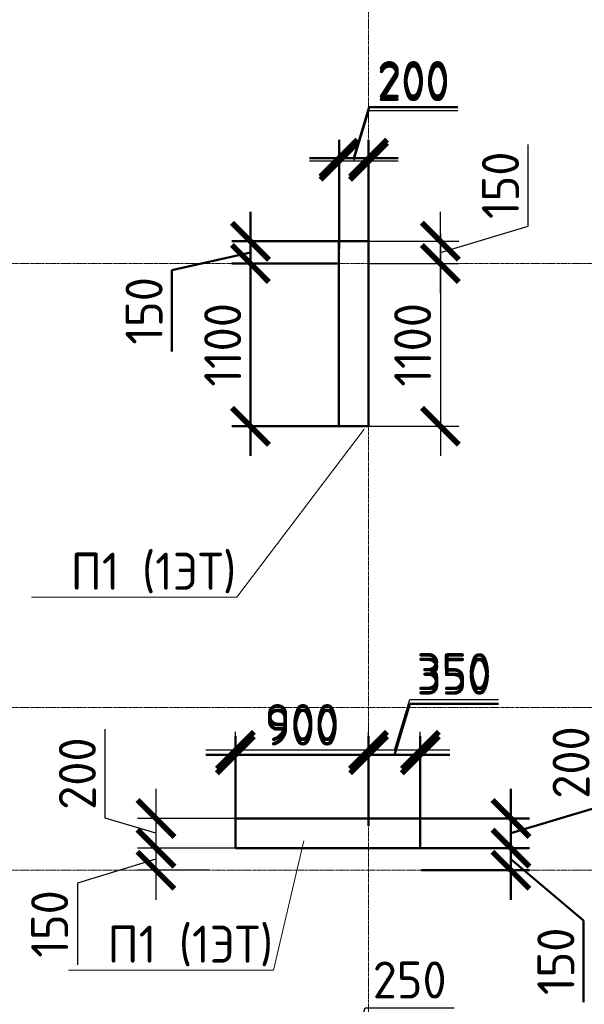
# Model space of a CAD drawing. Header units: millimetres. Extents: x 263826 to 1718326, y -423071 to 70137.
# Tile 170 of 256: x 389786 to 393603, y -69251 to -62599. Entities that reach past the tile are written whole.
import ezdxf
from ezdxf import colors
from ezdxf.entities.mleader import LeaderData, LeaderLine
from ezdxf.math import Vec2, Vec3

# ---------------------------------------------------------------- set-up
doc = ezdxf.new("R2010")
doc.units = ezdxf.units.MM
doc.linetypes.add('______5', pattern=[1100, 800, -100, 100, -100])
doc.linetypes.add('осевая', pattern=[50.8, 31.75, -6.35, 6.35, -6.35])
doc.layers.add('Колонна_ бетон', color=7, linetype='Continuous', lineweight=50, true_color=0xb4b496)
for name, color, linetype, lineweight in [('Конструкции 0.5', 5, 'Continuous', 50), ('Надписи', 200, 'Continuous', 18), ('Оси', 40, '______5', 18), ('подоснова', 151, 'Continuous', 5), ('РАЗМЕРЫ', 1, 'Continuous', 9)]:
    doc.layers.add(name, color=color, linetype=linetype, lineweight=lineweight)
doc.styles.add('GOST-2.304_Type-B', font='GOST_Common.ttf')
doc.dimstyles.new('СПДС', dxfattribs={"dimscale": 100, "dimtxt": 2.5, "dimasz": 2.5, "dimexe": 1.25, "dimexo": 0, "dimtad": 1, "dimdec": 0, "dimtxsty": 'GOST-2.304_Type-B', "dimblk": 'ARCHTICK', "dimcen": 2.5, "dimdle": 2, "dimadec": 0, "dimazin": 2, "dimtfac": 0.75, "dimtdec": 0, "dimtmove": 1, "dimatfit": 3, "dimfxl": 1, "dimtolj": 1, "dimarcsym": 1})

# ---------------------------------------------------------------- blocks, each defined once
blk = doc.blocks.new('_ArchTick')
at = {"color": 0, "linetype": 'ByBlock', "const_width": 0.15}
blk.add_lwpolyline([(-0.5, -0.5), (0.5, 0.5)], dxfattribs=at)
blk = doc.blocks.new('*D3057')
at = {"layer": 'DEFPOINTS', "color": 0, "transparency": 16777216}
for p in [(392044.3, -64096.1), (392629.9, -64096.1), (392277.5, -64246.1)]:
    blk.add_point(p, dxfattribs=at)
at = {"layer": 'РАЗМЕРЫ', "color": 0, "lineweight": -2, "transparency": 16777216}
for p, q in [((393223.7, -63993), (393223.7, -63443)), ((392629.9, -64446.1), (392629.9, -63896.1)), ((392629.9, -64171.1), (393223.7, -63993)), ((392044.3, -64096.1), (392754.9, -64096.1)), ((392277.5, -64246.1), (392754.9, -64246.1))]:
    blk.add_line(p, q, dxfattribs=at)
at = {"layer": 'РАЗМЕРЫ', "color": 0, "lineweight": -2, "transparency": 16777216, "xscale": 250, "yscale": 250, "zscale": 250}
for p, rotation in [((392629.9, -64096.1), 90), ((392629.9, -64246.1), 270)]:
    blk.add_blockref('_ArchTick', p, dxfattribs=dict(at, rotation=rotation))
at = {"layer": 'РАЗМЕРЫ', "color": 0, "lineweight": 0, "transparency": 16777216, "insert": (393036.2, -63718), "char_height": 250, "attachment_point": 5, "rotation": 90, "style": 'GOST-2.304_Type-B'}
blk.add_mtext('\\A1;150', dxfattribs=at)
blk = doc.blocks.new('*D3058')
at = {"layer": 'DEFPOINTS', "color": 0, "transparency": 16777216}
for p in [(392144.4, -64246.1), (392144.4, -65346.1), (392629.9, -65346.1)]:
    blk.add_point(p, dxfattribs=at)
at = {"layer": 'РАЗМЕРЫ', "color": 0, "lineweight": -2, "transparency": 16777216}
for p, q in [((392629.9, -64046.1), (392629.9, -65546.1)), ((392144.4, -64246.1), (392754.9, -64246.1)), ((392144.4, -65346.1), (392754.9, -65346.1))]:
    blk.add_line(p, q, dxfattribs=at)
at = {"layer": 'РАЗМЕРЫ', "color": 0, "lineweight": -2, "transparency": 16777216, "xscale": 250, "yscale": 250, "zscale": 250}
for p, rotation in [((392629.9, -64246.1), 90), ((392629.9, -65346.1), 270)]:
    blk.add_blockref('_ArchTick', p, dxfattribs=dict(at, rotation=rotation))
at = {"layer": 'РАЗМЕРЫ', "color": 0, "lineweight": 0, "transparency": 16777216, "insert": (392442.4, -64796.1), "char_height": 250, "attachment_point": 5, "rotation": 90, "style": 'GOST-2.304_Type-B'}
blk.add_mtext('\\A1;1100', dxfattribs=at)
blk = doc.blocks.new('*D3059')
at = {"layer": 'DEFPOINTS', "color": 0, "transparency": 16777216}
for p in [(391944.3, -63555.5), (391944.3, -64096.1), (392144.4, -64096.1)]:
    blk.add_point(p, dxfattribs=at)
at = {"layer": 'РАЗМЕРЫ', "color": 0, "lineweight": -2, "transparency": 16777216}
for p, q in [((392044.4, -63555.5), (392147.5, -63211.8)), ((392147.5, -63211.8), (392747.5, -63211.8)), ((391944.3, -64096.1), (391944.3, -63430.5)), ((392144.4, -64096.1), (392144.4, -63430.5)), ((392344.4, -63555.5), (391744.3, -63555.5))]:
    blk.add_line(p, q, dxfattribs=at)
at = {"layer": 'РАЗМЕРЫ', "color": 0, "lineweight": -2, "transparency": 16777216, "xscale": 250, "yscale": 250, "zscale": 250, "rotation": 180}
blk.add_blockref('_ArchTick', (391944.3, -63555.5), dxfattribs=at)
at = {"layer": 'РАЗМЕРЫ', "color": 0, "lineweight": -2, "transparency": 16777216, "xscale": 250, "yscale": 250, "zscale": 250}
blk.add_blockref('_ArchTick', (392144.4, -63555.5), dxfattribs=at)
at = {"layer": 'РАЗМЕРЫ', "color": 0, "lineweight": 0, "transparency": 16777216, "insert": (392447.5, -63024.3), "char_height": 250, "attachment_point": 5, "style": 'GOST-2.304_Type-B'}
blk.add_mtext('\\A1;200', dxfattribs=at)
blk = doc.blocks.new('*D3148')
at = {"layer": 'DEFPOINTS', "color": 0, "transparency": 16777216}
for p in [(392144.3, -69618.3), (391894.3, -70746.1), (392144.3, -70773.5)]:
    blk.add_point(p, dxfattribs=at)
at = {"layer": 'РАЗМЕРЫ', "color": 0, "lineweight": -2, "transparency": 16777216}
for p, q in [((392019.3, -69618.3), (392122.4, -69274.5)), ((392122.4, -69274.5), (392722.4, -69274.5)), ((391894.3, -70746.1), (391894.3, -69493.3)), ((392144.3, -70773.5), (392144.3, -69493.3)), ((391694.3, -69618.3), (392344.3, -69618.3))]:
    blk.add_line(p, q, dxfattribs=at)
at = {"layer": 'РАЗМЕРЫ', "color": 0, "lineweight": -2, "transparency": 16777216, "xscale": 250, "yscale": 250, "zscale": 250, "rotation": 180}
blk.add_blockref('_ArchTick', (391894.3, -69618.3), dxfattribs=at)
at = {"layer": 'РАЗМЕРЫ', "color": 0, "lineweight": -2, "transparency": 16777216, "xscale": 250, "yscale": 250, "zscale": 250}
blk.add_blockref('_ArchTick', (392144.3, -69618.3), dxfattribs=at)
at = {"layer": 'РАЗМЕРЫ', "color": 0, "lineweight": 0, "transparency": 16777216, "insert": (392422.4, -69087), "char_height": 250, "attachment_point": 5, "style": 'GOST-2.304_Type-B'}
blk.add_mtext('\\A1;250', dxfattribs=at)
blk = doc.blocks.new('*D3156')
at = {"layer": 'DEFPOINTS', "color": 0, "transparency": 16777216}
for p in [(392144.3, -67535.2), (392144.3, -67923), (392494.3, -67996.1)]:
    blk.add_point(p, dxfattribs=at)
at = {"layer": 'РАЗМЕРЫ', "color": 0, "lineweight": -2, "transparency": 16777216}
for p, q in [((392319.3, -67535.2), (392422.4, -67191.5)), ((392422.4, -67191.5), (393022.4, -67191.5)), ((392144.3, -67923), (392144.3, -67410.2)), ((392494.3, -67996.1), (392494.3, -67410.2)), ((392694.3, -67535.2), (391944.3, -67535.2))]:
    blk.add_line(p, q, dxfattribs=at)
at = {"layer": 'РАЗМЕРЫ', "color": 0, "lineweight": -2, "transparency": 16777216, "xscale": 250, "yscale": 250, "zscale": 250, "rotation": 180}
blk.add_blockref('_ArchTick', (392144.3, -67535.2), dxfattribs=at)
at = {"layer": 'РАЗМЕРЫ', "color": 0, "lineweight": -2, "transparency": 16777216, "xscale": 250, "yscale": 250, "zscale": 250}
blk.add_blockref('_ArchTick', (392494.3, -67535.2), dxfattribs=at)
at = {"layer": 'РАЗМЕРЫ', "color": 0, "lineweight": 0, "transparency": 16777216, "insert": (392722.4, -67004), "char_height": 250, "attachment_point": 5, "style": 'GOST-2.304_Type-B'}
blk.add_mtext('\\A1;350', dxfattribs=at)
blk = doc.blocks.new('*D3157')
at = {"layer": 'DEFPOINTS', "color": 0, "transparency": 16777216}
for p in [(391244.3, -67535.2), (392144.3, -67779.7), (391244.3, -67996.1)]:
    blk.add_point(p, dxfattribs=at)
at = {"layer": 'РАЗМЕРЫ', "color": 0, "lineweight": -2, "transparency": 16777216}
for p, q in [((391244.3, -67996.1), (391244.3, -67410.2)), ((392144.3, -67779.7), (392144.3, -67410.2)), ((392344.3, -67535.2), (391044.3, -67535.2))]:
    blk.add_line(p, q, dxfattribs=at)
at = {"layer": 'РАЗМЕРЫ', "color": 0, "lineweight": -2, "transparency": 16777216, "xscale": 250, "yscale": 250, "zscale": 250, "rotation": 180}
blk.add_blockref('_ArchTick', (391244.3, -67535.2), dxfattribs=at)
at = {"layer": 'РАЗМЕРЫ', "color": 0, "lineweight": -2, "transparency": 16777216, "xscale": 250, "yscale": 250, "zscale": 250}
blk.add_blockref('_ArchTick', (392144.3, -67535.2), dxfattribs=at)
at = {"layer": 'РАЗМЕРЫ', "color": 0, "lineweight": 0, "transparency": 16777216, "insert": (391694.3, -67347.7), "char_height": 250, "attachment_point": 5, "style": 'GOST-2.304_Type-B'}
blk.add_mtext('\\A1;900', dxfattribs=at)
blk = doc.blocks.new('*D3158')
at = {"layer": 'DEFPOINTS', "color": 0, "transparency": 16777216}
for p in [(391364.9, -67996.1), (390707.1, -68196.1), (391364.9, -68196.1)]:
    blk.add_point(p, dxfattribs=at)
at = {"layer": 'РАЗМЕРЫ', "color": 0, "lineweight": -2, "transparency": 16777216}
for p, q in [((390363.4, -67993), (390363.4, -67393)), ((390707.1, -67796.1), (390707.1, -68396.1)), ((390707.1, -68096.1), (390363.4, -67993)), ((391364.9, -67996.1), (390582.1, -67996.1)), ((391364.9, -68196.1), (390582.1, -68196.1))]:
    blk.add_line(p, q, dxfattribs=at)
at = {"layer": 'РАЗМЕРЫ', "color": 0, "lineweight": -2, "transparency": 16777216, "xscale": 250, "yscale": 250, "zscale": 250}
for p, rotation in [((390707.1, -67996.1), 90), ((390707.1, -68196.1), 270)]:
    blk.add_blockref('_ArchTick', p, dxfattribs=dict(at, rotation=rotation))
at = {"layer": 'РАЗМЕРЫ', "color": 0, "lineweight": 0, "transparency": 16777216, "insert": (390175.9, -67693), "char_height": 250, "attachment_point": 5, "rotation": 90, "style": 'GOST-2.304_Type-B'}
blk.add_mtext('\\A1;200', dxfattribs=at)
blk = doc.blocks.new('*D3042')
at = {"layer": 'DEFPOINTS', "color": 0, "transparency": 16777216}
for p in [(391069.8, -68196.1), (390707.1, -68346.1), (391069.8, -68346.1)]:
    blk.add_point(p, dxfattribs=at)
at = {"layer": 'РАЗМЕРЫ', "color": 0, "lineweight": -2, "transparency": 16777216}
for p, q in [((390707.1, -67996.1), (390707.1, -68546.1)), ((391069.8, -68196.1), (390582.1, -68196.1)), ((390707.1, -68271.1), (390175.9, -68433.7)), ((391069.8, -68346.1), (390582.1, -68346.1)), ((390175.9, -68433.7), (390175.9, -68983.7))]:
    blk.add_line(p, q, dxfattribs=at)
at = {"layer": 'РАЗМЕРЫ', "color": 0, "lineweight": -2, "transparency": 16777216, "xscale": 250, "yscale": 250, "zscale": 250}
for p, rotation in [((390707.1, -68196.1), 90), ((390707.1, -68346.1), 270)]:
    blk.add_blockref('_ArchTick', p, dxfattribs=dict(at, rotation=rotation))
at = {"layer": 'РАЗМЕРЫ', "color": 0, "lineweight": 0, "transparency": 16777216, "insert": (389988.4, -68708.7), "char_height": 250, "attachment_point": 5, "rotation": 90, "style": 'GOST-2.304_Type-B'}
blk.add_mtext('\\A1;150', dxfattribs=at)
blk = doc.blocks.new('_None')
blk = doc.blocks.new('*D3312')
at = {"layer": 'DEFPOINTS', "color": 0, "transparency": 16777216}
for p in [(399860.3, -186819.1), (399860.3, -187430.5), (400060.1, -187430.5)]:
    blk.add_point(p, dxfattribs=at)
at = {"layer": 'РАЗМЕРЫ', "color": 0, "lineweight": -2, "transparency": 16777216}
for p, q in [((399960.2, -186819.1), (400063.3, -186475.4)), ((400063.3, -186475.4), (400663.3, -186475.4)), ((399860.3, -187430.5), (399860.3, -186694.1)), ((400060.1, -187430.5), (400060.1, -186694.1)), ((400260.1, -186819.1), (399660.3, -186819.1))]:
    blk.add_line(p, q, dxfattribs=at)
at = {"layer": 'РАЗМЕРЫ', "color": 0, "lineweight": -2, "transparency": 16777216, "xscale": 250, "yscale": 250, "zscale": 250, "rotation": 180}
blk.add_blockref('_ArchTick', (399860.3, -186819.1), dxfattribs=at)
at = {"layer": 'РАЗМЕРЫ', "color": 0, "lineweight": -2, "transparency": 16777216, "xscale": 250, "yscale": 250, "zscale": 250}
blk.add_blockref('_ArchTick', (400060.1, -186819.1), dxfattribs=at)
at = {"layer": 'РАЗМЕРЫ', "color": 0, "lineweight": 0, "transparency": 16777216, "insert": (400363.3, -186287.9), "char_height": 250, "attachment_point": 5, "style": 'GOST-2.304_Type-B'}
blk.add_mtext('\\A1;200', dxfattribs=at)
blk = doc.blocks.new('*D3313')
at = {"layer": 'DEFPOINTS', "color": 0, "transparency": 16777216}
for p in [(399860.3, -187380.5, -200), (399261.4, -187530.5), (399847.4, -187530.5, -560)]:
    blk.add_point(p, dxfattribs=at)
at = {"layer": 'РАЗМЕРЫ', "color": 0, "lineweight": -2, "transparency": 16777216}
for p, q in [((399261.4, -187180.5), (399261.4, -187730.5)), ((399860.3, -187380.5), (399136.4, -187380.5)), ((399261.4, -187455.5), (398730.1, -187575.7)), ((399847.4, -187530.5), (399136.4, -187530.5)), ((398730.1, -187575.7), (398730.1, -188125.7))]:
    blk.add_line(p, q, dxfattribs=at)
at = {"layer": 'РАЗМЕРЫ', "color": 0, "lineweight": -2, "transparency": 16777216, "xscale": 250, "yscale": 250, "zscale": 250}
for p, rotation in [((399261.4, -187380.5), 90), ((399261.4, -187530.5), 270)]:
    blk.add_blockref('_ArchTick', p, dxfattribs=dict(at, rotation=rotation))
at = {"layer": 'РАЗМЕРЫ', "color": 0, "lineweight": 0, "transparency": 16777216, "insert": (398542.6, -187850.7), "char_height": 250, "attachment_point": 5, "rotation": 90, "style": 'GOST-2.304_Type-B'}
blk.add_mtext('\\A1;150', dxfattribs=at)
blk = doc.blocks.new('*D3314')
at = {"layer": 'DEFPOINTS', "color": 0, "transparency": 16777216}
for p in [(399847.4, -187530.5, -560), (399261.4, -188630.5), (399860.3, -188630.5, -200)]:
    blk.add_point(p, dxfattribs=at)
at = {"layer": 'РАЗМЕРЫ', "color": 0, "lineweight": -2, "transparency": 16777216}
for p, q in [((399261.4, -187330.5), (399261.4, -188830.5)), ((399847.4, -187530.5), (399136.4, -187530.5)), ((399860.3, -188630.5), (399136.4, -188630.5))]:
    blk.add_line(p, q, dxfattribs=at)
at = {"layer": 'РАЗМЕРЫ', "color": 0, "lineweight": -2, "transparency": 16777216, "xscale": 250, "yscale": 250, "zscale": 250}
for p, rotation in [((399261.4, -187530.5), 90), ((399261.4, -188630.5), 270)]:
    blk.add_blockref('_ArchTick', p, dxfattribs=dict(at, rotation=rotation))
at = {"layer": 'РАЗМЕРЫ', "color": 0, "lineweight": 0, "transparency": 16777216, "insert": (399073.9, -188080.5), "char_height": 250, "attachment_point": 5, "rotation": 90, "style": 'GOST-2.304_Type-B'}
blk.add_mtext('\\A1;1100', dxfattribs=at)
blk = doc.blocks.new('*D3326')
at = {"layer": 'DEFPOINTS', "color": 0, "transparency": 16777216}
for p in [(400410, -191280.5), (400410, -191480.5), (401022.7, -191480.5)]:
    blk.add_point(p, dxfattribs=at)
at = {"layer": 'РАЗМЕРЫ', "color": 0, "lineweight": -2, "transparency": 16777216}
for p, q in [((401616.5, -191202.3), (401616.5, -190602.3)), ((401022.7, -191080.5), (401022.7, -191680.5)), ((401022.7, -191380.5), (401616.5, -191202.3)), ((400410, -191280.5), (401147.7, -191280.5)), ((400410, -191480.5), (401147.7, -191480.5))]:
    blk.add_line(p, q, dxfattribs=at)
at = {"layer": 'РАЗМЕРЫ', "color": 0, "lineweight": -2, "transparency": 16777216, "xscale": 250, "yscale": 250, "zscale": 250}
for p, rotation in [((401022.7, -191280.5), 90), ((401022.7, -191480.5), 270)]:
    blk.add_blockref('_ArchTick', p, dxfattribs=dict(at, rotation=rotation))
at = {"layer": 'РАЗМЕРЫ', "color": 0, "lineweight": 0, "transparency": 16777216, "insert": (401429, -190902.3), "char_height": 250, "attachment_point": 5, "rotation": 90, "style": 'GOST-2.304_Type-B'}
blk.add_mtext('\\A1;200', dxfattribs=at)
blk = doc.blocks.new('*D3327')
at = {"layer": 'DEFPOINTS', "color": 0, "transparency": 16777216}
for p in [(400487.2, -191480.5), (400418.2, -191630.5, -560), (401022.7, -191630.5)]:
    blk.add_point(p, dxfattribs=at)
at = {"layer": 'РАЗМЕРЫ', "color": 0, "lineweight": -2, "transparency": 16777216}
for p, q in [((401022.7, -191280.5), (401022.7, -191830.5)), ((400487.2, -191480.5), (401147.7, -191480.5)), ((401022.7, -191555.5), (401513.7, -191970.6)), ((400418.2, -191630.5), (401147.7, -191630.5)), ((401513.7, -191970.6), (401513.7, -192520.6))]:
    blk.add_line(p, q, dxfattribs=at)
at = {"layer": 'РАЗМЕРЫ', "color": 0, "lineweight": -2, "transparency": 16777216, "xscale": 250, "yscale": 250, "zscale": 250}
for p, rotation in [((401022.7, -191480.5), 90), ((401022.7, -191630.5), 270)]:
    blk.add_blockref('_ArchTick', p, dxfattribs=dict(at, rotation=rotation))
at = {"layer": 'РАЗМЕРЫ', "color": 0, "lineweight": 0, "transparency": 16777216, "insert": (401326.2, -192245.6), "char_height": 250, "attachment_point": 5, "rotation": 90, "style": 'GOST-2.304_Type-B'}
blk.add_mtext('\\A1;150', dxfattribs=at)
blk = doc.blocks.new('*D3328')
at = {"layer": 'DEFPOINTS', "color": 0, "transparency": 16777216}
for p in [(400060, -190850.1), (400060, -191330.5), (400410.1, -191330.5)]:
    blk.add_point(p, dxfattribs=at)
at = {"layer": 'РАЗМЕРЫ', "color": 0, "lineweight": -2, "transparency": 16777216}
for p, q in [((400235.1, -190850.1), (400338.2, -190506.4)), ((400338.2, -190506.4), (400938.2, -190506.4)), ((400060, -191330.5), (400060, -190725.1)), ((400410.1, -191330.5), (400410.1, -190725.1)), ((400610.1, -190850.1), (399860, -190850.1))]:
    blk.add_line(p, q, dxfattribs=at)
at = {"layer": 'РАЗМЕРЫ', "color": 0, "lineweight": -2, "transparency": 16777216, "xscale": 250, "yscale": 250, "zscale": 250, "rotation": 180}
blk.add_blockref('_ArchTick', (400060, -190850.1), dxfattribs=at)
at = {"layer": 'РАЗМЕРЫ', "color": 0, "lineweight": -2, "transparency": 16777216, "xscale": 250, "yscale": 250, "zscale": 250}
blk.add_blockref('_ArchTick', (400410.1, -190850.1), dxfattribs=at)
at = {"layer": 'РАЗМЕРЫ', "color": 0, "lineweight": 0, "transparency": 16777216, "insert": (400638.2, -190318.9), "char_height": 250, "attachment_point": 5, "style": 'GOST-2.304_Type-B'}
blk.add_mtext('\\A1;350', dxfattribs=at)
blk = doc.blocks.new('*D3329')
at = {"layer": 'DEFPOINTS', "color": 0, "transparency": 16777216}
for p in [(399160.1, -190850.1), (400060, -191139.6), (399160.1, -191330.5)]:
    blk.add_point(p, dxfattribs=at)
at = {"layer": 'РАЗМЕРЫ', "color": 0, "lineweight": -2, "transparency": 16777216}
for p, q in [((399160.1, -191330.5), (399160.1, -190725.1)), ((400060, -191139.6), (400060, -190725.1)), ((400260, -190850.1), (398960.1, -190850.1))]:
    blk.add_line(p, q, dxfattribs=at)
at = {"layer": 'РАЗМЕРЫ', "color": 0, "lineweight": -2, "transparency": 16777216, "xscale": 250, "yscale": 250, "zscale": 250, "rotation": 180}
blk.add_blockref('_ArchTick', (399160.1, -190850.1), dxfattribs=at)
at = {"layer": 'РАЗМЕРЫ', "color": 0, "lineweight": -2, "transparency": 16777216, "xscale": 250, "yscale": 250, "zscale": 250}
blk.add_blockref('_ArchTick', (400060, -190850.1), dxfattribs=at)
at = {"layer": 'РАЗМЕРЫ', "color": 0, "lineweight": 0, "transparency": 16777216, "insert": (399610.1, -190662.6), "char_height": 250, "attachment_point": 5, "style": 'GOST-2.304_Type-B'}
blk.add_mtext('\\A1;900', dxfattribs=at)
blk = doc.blocks.new('оси2')
at = {"layer": 'Оси', "color": 16, "linetype": 'осевая', "lineweight": 0, "ltscale": 0.5, "transparency": 33554687}
for p, q in [((1020445.5, 5465.4), (1020445.5, -20739.3)), ((979200, -1392.9), (1032582.1, -1392.9)), ((979200, -4392.9), (1032582.1, -4392.9)), ((979200, -5492.9), (1032582.1, -5492.9))]:
    blk.add_line(p, q, dxfattribs=at)
blk = doc.blocks.new('51151')
at = {"layer": 'Колонна_ бетон', "color": 180, "linetype": 'Continuous', "lineweight": 35, "transparency": 33554687}
for p, q in [((399860, -187380.5, 360), (400060, -187380.5, 360)), ((399860, -187380.5, 360), (399860, -188630.5, 360)), ((400060, -188630.5, 360), (400060, -187380.5, 360)), ((400060, -188630.5, 360), (399860, -188630.5, 360)), ((399160, -191480.5, 360), (399160, -191280.5, 360)), ((400410, -191280.5, 360), (399160, -191280.5, 360)), ((400410, -191280.5, 360), (400410, -191480.5, 360)), ((400410, -191480.5, 360), (399160, -191480.5, 360))]:
    blk.add_line(p, q, dxfattribs=at)
at = {"layer": 'РАЗМЕРЫ'}
blk.add_blockref('оси2', (-620385.4, -186137.6, -560), dxfattribs=at)
at = {"layer": 'РАЗМЕРЫ', "color": 146, "lineweight": 0}
for base, p1, p2, picture, middle in [((399860.3, -186819.1, 560), (400060.1, -187430.5, 560), (399860.3, -187430.5, 560), '*D3312', (400125.8, -186287.9, 560)), ((400060, -190850.1, 560), (400410.1, -191330.5, 560), (400060, -191330.5, 560), '*D3328', (400400.7, -190318.9, 560)), ((399160.1, -190850.1, 560), (400060, -191139.6, 560), (399160.1, -191330.5, 560), '*D3329', (399610.1, -190662.6, 560))]:
    dim = blk.add_linear_dim(base=base, p1=p1, p2=p2, dimstyle='СПДС', override={"dimtofl": 0}, dxfattribs=at)
    dim.commit()
    dim.dimension.update_dxf_attribs({"geometry": picture, "text_midpoint": middle})
for base, p1, p2, picture, middle in [((399261.4, -187530.5, 560), (399860.3, -187380.5, 360), (399847.4, -187530.5), '*D3313', (398730.1, -187638.2, 560)), ((401022.7, -191630.5, 560), (400487.2, -191480.5, 560), (400418.2, -191630.5), '*D3327', (401513.7, -192033.1, 560))]:
    dim = blk.add_linear_dim(base=base, p1=p1, p2=p2, angle=90, dimstyle='СПДС', override={"dimtofl": 0}, dxfattribs=at)
    dim.commit()
    dim.dimension.update_dxf_attribs({"geometry": picture, "text_midpoint": middle, "dimtype": 128})
for base, p1, p2, picture, middle in [((399261.4, -188630.5, 560), (399847.4, -187530.5), (399860.3, -188630.5, 360), '*D3314', (399073.9, -188080.5, 560)), ((401022.7, -191480.5, 560), (400410, -191280.5, 560), (400410, -191480.5, 560), '*D3326', (401429, -191139.8, 560))]:
    dim = blk.add_linear_dim(base=base, p1=p1, p2=p2, angle=90, dimstyle='СПДС', override={"dimtofl": 0}, dxfattribs=at)
    dim.commit()
    dim.dimension.update_dxf_attribs({"geometry": picture, "text_midpoint": middle})
at = {"layer": 'Надписи', "color": 0, "ltscale": 0.3}
ml = blk.add_multileader_mtext('Standard', dxfattribs=at)
ml.set_content('П1 (2-5ЭТ)', color=4, style='GOST-2.304_Type-B')
ml.set_leader_properties(color=256, linetype='ByLayer', lineweight=15)
ml.set_arrow_properties(name='NONE')
ml.build(insert=Vec2(0, 0))
ml.multileader.update_dxf_attribs({"text_left_attachment_type": 6, "text_right_attachment_type": 6, "dogleg_length": 0.1, "arrow_head_size": 18})
ctx = ml.context
ctx.base_point, ctx.char_height, ctx.arrow_head_size, ctx.landing_gap_size, ctx.plane_origin = Vec3(397826.5, -187264.1, 560), 250, 18, 20, Vec3(396834.2, -187615.6, 560)
ctx.left_attachment, ctx.right_attachment, ctx.text_align_type = 6, 6, 1
notes = []
notes.append((ctx, [(0, (1, 1, 0), (399352.2, -187264.1, 560), (-1, 0), 0.1, [(2, [(399860.3, -187430.5, 560), (399860.3, -187430.5, 560), (399860.3, -187430.5, 560)], 0, [])])]))
ctx.mtext.insert, ctx.mtext.alignment, ctx.mtext.flow_direction = Vec3(398589.3, -186964.1, 560), 2, 5
ml = blk.add_multileader_mtext('Standard', dxfattribs=at)
ml.set_content('П1 (2-5ЭТ)', color=4, style='GOST-2.304_Type-B')
ml.set_leader_properties(color=256, linetype='ByLayer', lineweight=15)
ml.set_arrow_properties(name='NONE')
ml.build(insert=Vec2(0, 0))
ml.multileader.update_dxf_attribs({"text_left_attachment_type": 6, "text_right_attachment_type": 6, "dogleg_length": 0.1, "arrow_head_size": 18})
ctx = ml.context
ctx.base_point, ctx.char_height, ctx.arrow_head_size, ctx.landing_gap_size, ctx.plane_origin = Vec3(401036.6, -189964.1, 360), 250, 18, 20, Vec3(400044.3, -190315.6, 360)
ctx.left_attachment, ctx.right_attachment, ctx.text_align_type = 6, 6, 1
notes.append((ctx, [(0, (1, 1, 0), (402562.3, -189964.1, 360), (-1, 0), 0.1, [(2, [(403070.4, -190130.5, 360), (403070.4, -190130.5, 360), (403070.4, -190130.5, 360)], 0, [])])]))
ctx.mtext.insert, ctx.mtext.alignment, ctx.mtext.flow_direction = Vec3(401799.4, -189664.1, 360), 2, 5
ml = blk.add_multileader_mtext('Standard', dxfattribs=at)
ml.set_content('П1 (2-5ЭТ)', color=4, style='GOST-2.304_Type-B')
ml.set_leader_properties(color=256, linetype='ByLayer', lineweight=15)
ml.set_arrow_properties(name='NONE')
ml.build(insert=Vec2(0, 0))
ml.multileader.update_dxf_attribs({"text_left_attachment_type": 6, "text_right_attachment_type": 6, "dogleg_length": 0.1, "arrow_head_size": 18})
ctx = ml.context
ctx.base_point, ctx.char_height, ctx.arrow_head_size, ctx.landing_gap_size, ctx.plane_origin = Vec3(397316.2, -191114.1, 360), 250, 18, 20, Vec3(396323.9, -191465.6, 360)
ctx.left_attachment, ctx.right_attachment, ctx.text_align_type = 6, 6, 1
notes.append((ctx, [(0, (1, 1, 0), (398841.9, -191114.1, 360), (-1, 0), 0.1, [(2, [(399350, -191280.5, 360), (399350, -191280.5, 360), (399350, -191280.5, 360)], 0, [])])]))
ctx.mtext.insert, ctx.mtext.alignment, ctx.mtext.flow_direction = Vec3(398079, -190814.1, 360), 2, 5
for ctx, leaders in notes:
    for number, flags, end, landing, length, lines in leaders:
        leader = LeaderData()
        leader.index, (leader.has_last_leader_line, leader.has_dogleg_vector, leader.attachment_direction) = number, flags
        leader.last_leader_point, leader.dogleg_vector, leader.dogleg_length = Vec3(end), Vec3(landing), length
        for number, points, colour, breaks in lines:
            line = LeaderLine()
            line.index, line.vertices, line.color, line.breaks = number, Vec3.list(points), colors.encode_raw_color(colour), breaks
            leader.lines.append(line)
        ctx.leaders.append(leader)

msp = doc.modelspace()

# ---------------------------------------------------------------- linework, layer by layer
at = {"layer": 'Конструкции 0.5', "color": 30, "true_color": 0xf26722}
for p, q in [((392023.99042, -64096.10566, -360), (391943.99042, -64096.10562, -360)), ((391943.99042, -64096.10562, -360), (391943.99042, -64216.10562, -360)), ((392143.99042, -64096.10566, -360), (392023.99042, -64096.10566, -360)), ((392143.99042, -65346.10569, -360), (392143.99042, -64096.10566, -360)), ((391943.99042, -64216.10562, -360), (391943.99042, -65346.10569, -360)), ((391943.99042, -65346.10569, -360), (392063.99042, -65346.10569, -360)), ((392063.99042, -65346.10569, -360), (392143.99042, -65346.10569, -360)), ((392494.25096, -67996.10567, -360), (391244.25096, -67996.10567, -360)), ((391244.25096, -67996.10567, -360), (391244.25096, -68196.10567, -360)), ((392494.25096, -68196.10567, -360), (392494.25096, -67996.10567, -360)), ((391244.25096, -68196.10567, -360), (392494.25096, -68196.10567, -360))]:
    msp.add_line(p, q, dxfattribs=at)

# ---------------------------------------------------------------- block references
at = {"layer": 'Конструкции 0.5', "color": 4}
msp.add_blockref('51151', (-7915.73855, 123284.35732, -559.99999), dxfattribs=at)

# ---------------------------------------------------------------- dimensions: what is measured, and where the dimension line sits
at = {"layer": 'РАЗМЕРЫ', "color": 30, "lineweight": 0, "true_color": 0xf26722}
for base, p1, p2, picture, middle in [((391944.34672, -63555.51903, -360), (392144.4425, -64096.10572, -360), (391944.34672, -64096.10572, -360), '*D3059', (392210.01961, -63024.26903, -360)), ((392144.34672, -67535.24286, -360), (392494.25096, -67996.10567, -360), (392144.34672, -67923.01577, -360), '*D3156', (392484.92384, -67003.99286, -360)), ((391244.25096, -67535.24286, -360), (392144.34672, -67779.70819, -360), (391244.25096, -67996.10567, -360), '*D3157', (391694.29884, -67347.74286, -360)), ((392144.34672, -69618.26024, -360), (391894.25096, -70746.10567, -360), (392144.34672, -70773.45013, -360), '*D3148', (392184.92384, -69087.01024, -360))]:
    dim = msp.add_linear_dim(base=base, p1=p1, p2=p2, dimstyle='СПДС', dxfattribs=at)
    dim.commit()
    dim.dimension.update_dxf_attribs({"geometry": picture, "text_midpoint": middle})
for base, p1, p2, picture, middle in [((392629.90799, -64096.10572, -360), (392277.52337, -64246.10567, -360), (392044.34672, -64096.10572, -360), '*D3057', (393036.15799, -63930.48069, -360)), ((392629.90799, -65346.10569, -360), (392144.4425, -64246.10567, -360), (392144.4425, -65346.10569, -360), '*D3058', (392442.40799, -64796.10568, -360)), ((390707.13741, -68196.10567, -360), (391364.9258, -67996.10567, -360), (391364.9258, -68196.10567, -360), '*D3158', (390175.88741, -67930.48067, -360))]:
    dim = msp.add_linear_dim(base=base, p1=p1, p2=p2, angle=90, dimstyle='СПДС', dxfattribs=at)
    dim.commit()
    dim.dimension.update_dxf_attribs({"geometry": picture, "text_midpoint": middle})
dim = msp.add_linear_dim(base=(390707.13741, -68346.10567, -360), p1=(391069.76295, -68196.10567, -360), p2=(391069.76295, -68346.10567, -360), angle=90, dimstyle='СПДС', dxfattribs=at)
dim.commit()
dim.dimension.update_dxf_attribs({"geometry": '*D3042', "text_midpoint": (390175.88741, -68496.20726, -360), "dimtype": 160})

# ---------------------------------------------------------------- leaders
at = {"layer": 'подоснова', "color": 30, "ltscale": 0.3, "true_color": 0xf26722}
ml = msp.add_multileader_mtext('Standard', dxfattribs=at)
ml.set_content('П1 (1ЭТ)', color=4, style='GOST-2.304_Type-B')
ml.set_leader_properties(color=256, linetype='ByLayer', lineweight=15)
ml.set_arrow_properties(name='NONE')
ml.build(insert=Vec2(0, 0))
ml.multileader.update_dxf_attribs({"text_left_attachment_type": 6, "text_right_attachment_type": 6, "dogleg_length": 0.1, "arrow_head_size": 18})
ctx = ml.context
ctx.base_point, ctx.char_height, ctx.arrow_head_size, ctx.landing_gap_size, ctx.plane_origin = Vec3(390127.5351, -66500.49445, 6897.37226), 250, 18, 20, Vec3(382272.56988, -65232.58837, 6897.37226)
ctx.left_attachment, ctx.right_attachment, ctx.text_align_type = 6, 6, 1
notes = []
notes.append((ctx, [(1, (1, 1, 0), (391253.24116, -66500.49445, 6897.37226), (-1, 0), 0.1, [(0, [(392115.50522, -65364.77622, 6897.37226)], 0, [])])]))
ctx.mtext.insert, ctx.mtext.alignment, ctx.mtext.flow_direction = Vec3(390690.33813, -66200.49445, 6897.37226), 2, 5
ml = msp.add_multileader_mtext('Standard', dxfattribs=at)
ml.set_content('П1 (1ЭТ)', color=4, style='GOST-2.304_Type-B')
ml.set_leader_properties(color=256, linetype='ByLayer', lineweight=15)
ml.set_arrow_properties(name='NONE')
ml.build(insert=Vec2(0, 0))
ml.multileader.update_dxf_attribs({"text_left_attachment_type": 6, "text_right_attachment_type": 6, "dogleg_length": 0.1, "arrow_head_size": 18})
ctx = ml.context
ctx.base_point, ctx.char_height, ctx.arrow_head_size, ctx.landing_gap_size, ctx.plane_origin = Vec3(390376.50338, -69020.45308, -360), 250, 18, 20, Vec3(381864.73324, -68015.64047, -360)
ctx.left_attachment, ctx.right_attachment, ctx.text_align_type = 6, 6, 1
notes.append((ctx, [(1, (1, 1, 0), (391502.20944, -69020.45308, -360), (-1, 0), 0.1, [(0, [(391707.66858, -68147.82832, -360)], 0, [])])]))
ctx.mtext.insert, ctx.mtext.alignment, ctx.mtext.flow_direction = Vec3(390939.30641, -68720.45308, -360), 2, 5
for ctx, leaders in notes:
    for number, flags, end, landing, length, lines in leaders:
        leader = LeaderData()
        leader.index, (leader.has_last_leader_line, leader.has_dogleg_vector, leader.attachment_direction) = number, flags
        leader.last_leader_point, leader.dogleg_vector, leader.dogleg_length = Vec3(end), Vec3(landing), length
        for number, points, colour, breaks in lines:
            line = LeaderLine()
            line.index, line.vertices, line.color, line.breaks = number, Vec3.list(points), colors.encode_raw_color(colour), breaks
            leader.lines.append(line)
        ctx.leaders.append(leader)

doc.saveas('drawing.dxf')
